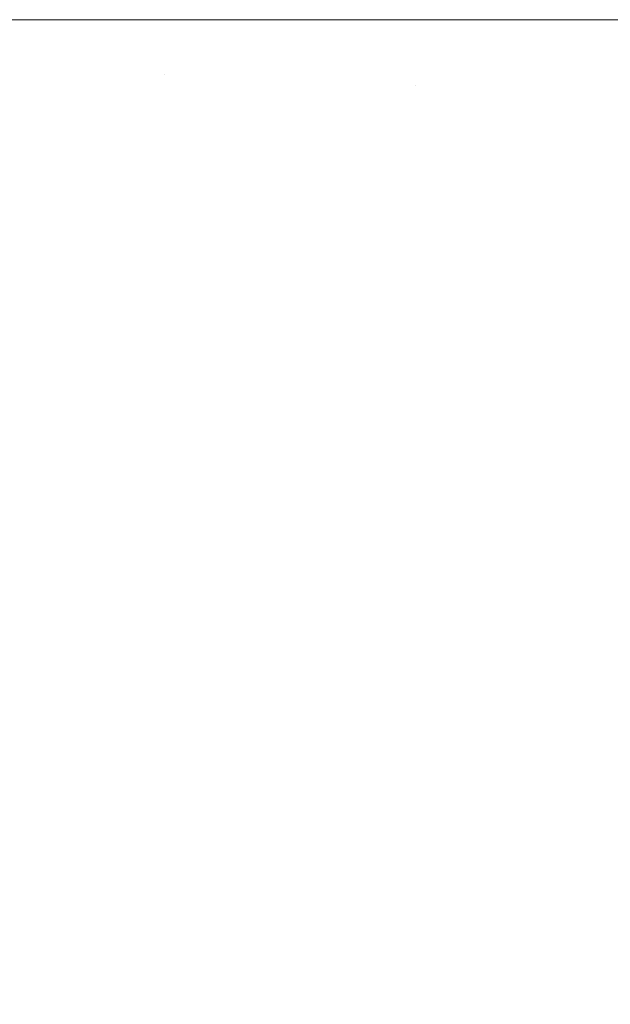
# Model space of a CAD drawing. Header units: centimetres. Extents: x -25.9 to 27.4, y -25.9 to -24.1.
# Tile 173 of 200: x 27.29001 to 27.29981, y -25.77633 to -25.76. Entities that reach past the tile are written whole.
import ezdxf

# ---------------------------------------------------------------- set-up
doc = ezdxf.new("R2010")
doc.units = ezdxf.units.CM
doc.header["$LTSCALE"] = 2.54
doc.layers.add('Lucido design-1', color=7, linetype='Continuous')

# ---------------------------------------------------------------- blocks, each defined once
blk = doc.blocks.new('Gruppo-4-1')
at = {"color": 7, "linetype": 'Continuous', "lineweight": 9}
for points, invisible_edges in [([(27.288191, -25.760731, 708.419293), (27.292407, -25.760916, 708.418481), (27.292427, -25.76, 708.418481), (27.289312, -25.76, 708.41908)], 11), ([(27.293249, -25.76, 707.623116), (27.293229, -25.760926, 707.623116), (27.289299, -25.760759, 707.622319), (27.289315, -25.76, 707.622319)], 7), ([(27.292407, -25.760916, 708.418481), (27.296579, -25.761098, 708.41749), (27.296603, -25.76, 708.41749), (27.293245, -25.76, 708.418287)], 11), ([(27.293245, -25.76, 708.418287), (27.292427, -25.76, 708.418481), (27.292407, -25.760916, 708.418481)], 10), ([(27.297152, -25.76, 707.624071), (27.297129, -25.761091, 707.624071), (27.293229, -25.760926, 707.623116), (27.293249, -25.76, 707.623116)], 7), ([(27.296579, -25.761098, 708.41749), (27.300698, -25.761277, 708.416324), (27.300725, -25.76, 708.416324), (27.297149, -25.76, 708.417336)], 11), ([(27.297149, -25.76, 708.417336), (27.296603, -25.76, 708.41749), (27.296579, -25.761098, 708.41749)], 10), ([(27.301019, -25.76, 707.625183), (27.300992, -25.761255, 707.625183), (27.297129, -25.761091, 707.624071), (27.297152, -25.76, 707.624071)], 7), ([(27.288191, -25.760731, 708.419293), (27.288143, -25.761461, 708.419293), (27.292348, -25.761829, 708.418481), (27.292407, -25.760916, 708.418481)], 15), ([(27.293229, -25.760926, 707.623116), (27.29317, -25.76185, 707.623116), (27.289251, -25.761516, 707.622319), (27.289299, -25.760759, 707.622319)], 15), ([(27.292407, -25.760916, 708.418481), (27.292348, -25.761829, 708.418481), (27.296507, -25.762193, 708.41749), (27.296579, -25.761098, 708.41749)], 15), ([(27.297129, -25.761091, 707.624071), (27.297059, -25.762181, 707.624071), (27.29317, -25.76185, 707.623116), (27.293229, -25.760926, 707.623116)], 15), ([(27.296579, -25.761098, 708.41749), (27.296507, -25.762193, 708.41749), (27.300614, -25.762553, 708.416324), (27.300698, -25.761277, 708.416324)], 15), ([(27.300992, -25.761255, 707.625183), (27.300912, -25.762509, 707.625183), (27.297059, -25.762181, 707.624071), (27.297129, -25.761091, 707.624071)], 15), ([(27.288143, -25.761461, 708.419293), (27.288063, -25.762189, 708.419293), (27.292248, -25.76274, 708.418481), (27.292348, -25.761829, 708.418481)], 15), ([(27.29317, -25.76185, 707.623116), (27.293072, -25.76277, 707.623116), (27.28917, -25.762271, 707.622319), (27.289251, -25.761516, 707.622319)], 15), ([(27.292348, -25.761829, 708.418481), (27.292248, -25.76274, 708.418481), (27.296387, -25.763285, 708.41749), (27.296507, -25.762193, 708.41749)], 15), ([(27.297059, -25.762181, 707.624071), (27.296944, -25.763266, 707.624071), (27.293072, -25.76277, 707.623116), (27.29317, -25.76185, 707.623116)], 15), ([(27.288063, -25.762189, 708.419293), (27.287952, -25.762912, 708.419293), (27.292109, -25.763645, 708.418481), (27.292248, -25.76274, 708.418481)], 15), ([(27.296507, -25.762193, 708.41749), (27.296387, -25.763285, 708.41749), (27.300475, -25.763823, 708.416324), (27.300614, -25.762553, 708.416324)], 15), ([(27.300912, -25.762509, 707.625183), (27.300779, -25.763757, 707.625183), (27.296944, -25.763266, 707.624071), (27.297059, -25.762181, 707.624071)], 15), ([(27.293072, -25.76277, 707.623116), (27.292935, -25.763686, 707.623116), (27.289058, -25.763021, 707.622319), (27.28917, -25.762271, 707.622319)], 15), ([(27.292248, -25.76274, 708.418481), (27.292109, -25.763645, 708.418481), (27.29622, -25.76437, 708.41749), (27.296387, -25.763285, 708.41749)], 15), ([(27.287952, -25.762912, 708.419293), (27.287809, -25.763629, 708.419293), (27.29193, -25.764543, 708.418481), (27.292109, -25.763645, 708.418481)], 15), ([(27.296944, -25.763266, 707.624071), (27.296782, -25.764346, 707.624071), (27.292935, -25.763686, 707.623116), (27.293072, -25.76277, 707.623116)], 15), ([(27.292935, -25.763686, 707.623116), (27.292759, -25.764595, 707.623116), (27.288914, -25.763766, 707.622319), (27.289058, -25.763021, 707.622319)], 15), ([(27.296387, -25.763285, 708.41749), (27.29622, -25.76437, 708.41749), (27.30028, -25.765086, 708.416324), (27.300475, -25.763823, 708.416324)], 15), ([(27.300779, -25.763757, 707.625183), (27.300593, -25.764999, 707.625183), (27.296782, -25.764346, 707.624071), (27.296944, -25.763266, 707.624071)], 15), ([(27.287809, -25.763629, 708.419293), (27.287635, -25.76434, 708.419293), (27.291712, -25.765432, 708.418481), (27.29193, -25.764543, 708.418481)], 15), ([(27.292109, -25.763645, 708.418481), (27.29193, -25.764543, 708.418481), (27.296006, -25.765447, 708.41749), (27.29622, -25.76437, 708.41749)], 15), ([(27.296782, -25.764346, 707.624071), (27.296575, -25.765417, 707.624071), (27.292759, -25.764595, 707.623116), (27.292935, -25.763686, 707.623116)], 15), ([(27.292759, -25.764595, 707.623116), (27.292545, -25.765496, 707.623116), (27.288738, -25.764504, 707.622319), (27.288914, -25.763766, 707.622319)], 15), ([(27.287635, -25.76434, 708.419293), (27.28743, -25.765042, 708.419293), (27.291456, -25.766311, 708.418481), (27.291712, -25.765432, 708.418481)], 15), ([(27.29622, -25.76437, 708.41749), (27.296006, -25.765447, 708.41749), (27.300031, -25.766339, 708.416324), (27.30028, -25.765086, 708.416324)], 15), ([(27.300593, -25.764999, 707.625183), (27.300355, -25.766232, 707.625183), (27.296575, -25.765417, 707.624071), (27.296782, -25.764346, 707.624071)], 15), ([(27.292545, -25.765496, 707.623116), (27.292293, -25.766386, 707.623116), (27.288531, -25.765235, 707.622319), (27.288738, -25.764504, 707.622319)], 15), ([(27.29193, -25.764543, 708.418481), (27.291712, -25.765432, 708.418481), (27.295745, -25.766513, 708.41749), (27.296006, -25.765447, 708.41749)], 15), ([(27.296575, -25.765417, 707.624071), (27.296322, -25.766479, 707.624071), (27.292545, -25.765496, 707.623116), (27.292759, -25.764595, 707.623116)], 15), ([(27.28743, -25.765042, 708.419293), (27.287195, -25.765735, 708.419293), (27.291162, -25.767179, 708.418481), (27.291456, -25.766311, 708.418481)], 15), ([(27.292293, -25.766386, 707.623116), (27.292003, -25.767266, 707.623116), (27.288294, -25.765955, 707.622319), (27.288531, -25.765235, 707.622319)], 15), ([(27.291712, -25.765432, 708.418481), (27.291456, -25.766311, 708.418481), (27.295438, -25.767567, 708.41749), (27.295745, -25.766513, 708.41749)], 15), ([(27.296322, -25.766479, 707.624071), (27.296025, -25.767529, 707.624071), (27.292293, -25.766386, 707.623116), (27.292545, -25.765496, 707.623116)], 15), ([(27.296006, -25.765447, 708.41749), (27.295745, -25.766513, 708.41749), (27.299727, -25.76758, 708.416324), (27.300031, -25.766339, 708.416324)], 15), ([(27.300355, -25.766232, 707.625183), (27.300064, -25.767454, 707.625183), (27.296322, -25.766479, 707.624071), (27.296575, -25.765417, 707.624071)], 15), ([(27.287195, -25.765735, 708.419293), (27.28693, -25.766417, 708.419293), (27.29083, -25.768032, 708.418481), (27.291162, -25.767179, 708.418481)], 15), ([(27.292003, -25.767266, 707.623116), (27.291676, -25.768132, 707.623116), (27.288026, -25.766665, 707.622319), (27.288294, -25.765955, 707.622319)], 15), ([(27.291456, -25.766311, 708.418481), (27.291162, -25.767179, 708.418481), (27.295085, -25.768607, 708.41749), (27.295438, -25.767567, 708.41749)], 15), ([(27.300031, -25.766339, 708.416324), (27.299727, -25.76758, 708.416324), (27.303652, -25.768632, 708.414984), (27.303998, -25.767218, 708.414984)], 15), ([(27.28693, -25.766417, 708.419293), (27.286636, -25.767086, 708.419293), (27.290461, -25.76887, 708.418481), (27.29083, -25.768032, 708.418481)], 15), ([(27.296025, -25.767529, 707.624071), (27.295683, -25.768566, 707.624071), (27.292003, -25.767266, 707.623116), (27.292293, -25.766386, 707.623116)], 15), ([(27.300064, -25.767454, 707.625183), (27.299722, -25.768662, 707.625183), (27.296025, -25.767529, 707.624071), (27.296322, -25.766479, 707.624071)], 15), ([(27.291676, -25.768132, 707.623116), (27.291313, -25.768984, 707.623116), (27.287728, -25.767363, 707.622319), (27.288026, -25.766665, 707.622319)], 15), ([(27.295745, -25.766513, 708.41749), (27.295438, -25.767567, 708.41749), (27.29937, -25.768807, 708.416324), (27.299727, -25.76758, 708.416324)], 15), ([(27.286636, -25.767086, 708.419293), (27.286312, -25.767743, 708.419293), (27.290056, -25.769692, 708.418481), (27.290461, -25.76887, 708.418481)], 15), ([(27.291162, -25.767179, 708.418481), (27.29083, -25.768032, 708.418481), (27.294687, -25.76963, 708.41749), (27.295085, -25.768607, 708.41749)], 15), ([(27.295683, -25.768566, 707.624071), (27.295298, -25.769587, 707.624071), (27.291676, -25.768132, 707.623116), (27.292003, -25.767266, 707.623116)], 15), ([(27.291313, -25.768984, 707.623116), (27.290913, -25.769819, 707.623116), (27.287401, -25.768048, 707.622319), (27.287728, -25.767363, 707.622319)], 15), ([(27.303764, -25.768417, 707.626452), (27.303378, -25.769781, 707.626452), (27.299722, -25.768662, 707.625183), (27.300064, -25.767454, 707.625183)], 15), ([(27.295438, -25.767567, 708.41749), (27.295085, -25.768607, 708.41749), (27.298959, -25.770017, 708.416324), (27.29937, -25.768807, 708.416324)], 15), ([(27.299722, -25.768662, 707.625183), (27.299329, -25.769854, 707.625183), (27.295683, -25.768566, 707.624071), (27.296025, -25.767529, 707.624071)], 15), ([(27.299727, -25.76758, 708.416324), (27.29937, -25.768807, 708.416324), (27.303245, -25.770028, 708.414984), (27.303652, -25.768632, 708.414984)], 15), ([(27.286312, -25.767743, 708.419293), (27.28596, -25.768384, 708.419293), (27.289615, -25.770494, 708.418481), (27.290056, -25.769692, 708.418481)], 15), ([(27.290913, -25.769819, 707.623116), (27.290479, -25.770637, 707.623116), (27.287045, -25.768718, 707.622319), (27.287401, -25.768048, 707.622319)], 15), ([(27.29083, -25.768032, 708.418481), (27.290461, -25.76887, 708.418481), (27.294245, -25.770635, 708.41749), (27.294687, -25.76963, 708.41749)], 15), ([(27.295298, -25.769587, 707.624071), (27.294869, -25.770591, 707.624071), (27.291313, -25.768984, 707.623116), (27.291676, -25.768132, 707.623116)], 15), ([(27.295085, -25.768607, 708.41749), (27.294687, -25.76963, 708.41749), (27.298496, -25.771208, 708.416324), (27.298959, -25.770017, 708.416324)], 15), ([(27.299329, -25.769854, 707.625183), (27.298886, -25.771029, 707.625183), (27.295298, -25.769587, 707.624071), (27.295683, -25.768566, 707.624071)], 15), ([(27.290479, -25.770637, 707.623116), (27.29001, -25.771435, 707.623116), (27.286661, -25.769373, 707.622319), (27.287045, -25.768718, 707.622319)], 15), ([(27.303378, -25.769781, 707.626452), (27.302934, -25.771128, 707.626452), (27.299329, -25.769854, 707.625183), (27.299722, -25.768662, 707.625183)], 15), ([(27.290461, -25.76887, 708.418481), (27.290056, -25.769692, 708.418481), (27.293759, -25.77162, 708.41749), (27.294245, -25.770635, 708.41749)], 15), ([(27.29937, -25.768807, 708.416324), (27.298959, -25.770017, 708.416324), (27.302777, -25.771406, 708.414984), (27.303245, -25.770028, 708.414984)], 15), ([(27.294869, -25.770591, 707.624071), (27.294399, -25.771576, 707.624071), (27.290913, -25.769819, 707.623116), (27.291313, -25.768984, 707.623116)], 15), ([(27.29001, -25.771435, 707.623116), (27.289508, -25.772213, 707.623116), (27.286249, -25.77001, 707.622319), (27.286661, -25.769373, 707.622319)], 15), ([(27.298886, -25.771029, 707.625183), (27.298393, -25.772184, 707.625183), (27.294869, -25.770591, 707.624071), (27.295298, -25.769587, 707.624071)], 15), ([(27.290056, -25.769692, 708.418481), (27.289615, -25.770494, 708.418481), (27.293231, -25.772582, 708.41749), (27.293759, -25.77162, 708.41749)], 15), ([(27.294687, -25.76963, 708.41749), (27.294245, -25.770635, 708.41749), (27.297981, -25.772377, 708.416324), (27.298496, -25.771208, 708.416324)], 15), ([(27.294399, -25.771576, 707.624071), (27.293887, -25.77254, 707.624071), (27.290479, -25.770637, 707.623116), (27.290913, -25.769819, 707.623116)], 15), ([(27.302934, -25.771128, 707.626452), (27.302433, -25.772455, 707.626452), (27.298886, -25.771029, 707.625183), (27.299329, -25.769854, 707.625183)], 15), ([(27.298959, -25.770017, 708.416324), (27.298496, -25.771208, 708.416324), (27.30225, -25.772762, 708.414984), (27.302777, -25.771406, 708.414984)], 15), ([(27.289615, -25.770494, 708.418481), (27.28914, -25.771277, 708.418481), (27.292662, -25.773521, 708.41749), (27.293231, -25.772582, 708.41749)], 15), ([(27.293887, -25.77254, 707.624071), (27.293334, -25.773482, 707.624071), (27.29001, -25.771435, 707.623116), (27.290479, -25.770637, 707.623116)], 15), ([(27.294245, -25.770635, 708.41749), (27.293759, -25.77162, 708.41749), (27.297416, -25.773523, 708.416324), (27.297981, -25.772377, 708.416324)], 15), ([(27.298393, -25.772184, 707.625183), (27.297851, -25.773317, 707.625183), (27.294399, -25.771576, 707.624071), (27.294869, -25.770591, 707.624071)], 15), ([(27.302433, -25.772455, 707.626452), (27.301877, -25.773759, 707.626452), (27.298393, -25.772184, 707.625183), (27.298886, -25.771029, 707.625183)], 15), ([(27.298496, -25.771208, 708.416324), (27.297981, -25.772377, 708.416324), (27.301664, -25.774094, 708.414984), (27.30225, -25.772762, 708.414984)], 15), ([(27.28914, -25.771277, 708.418481), (27.288632, -25.772039, 708.418481), (27.292052, -25.774434, 708.41749), (27.292662, -25.773521, 708.41749)], 15), ([(27.293334, -25.773482, 707.624071), (27.292742, -25.774399, 707.624071), (27.289508, -25.772213, 707.623116), (27.29001, -25.771435, 707.623116)], 15), ([(27.293759, -25.77162, 708.41749), (27.293231, -25.772582, 708.41749), (27.296802, -25.774643, 708.416324), (27.297416, -25.773523, 708.416324)], 15), ([(27.297851, -25.773317, 707.625183), (27.297262, -25.774426, 707.625183), (27.293887, -25.77254, 707.624071), (27.294399, -25.771576, 707.624071)], 15), ([(27.288632, -25.772039, 708.418481), (27.28809, -25.772777, 708.418481), (27.291403, -25.775319, 708.41749), (27.292052, -25.774434, 708.41749)], 15), ([(27.292742, -25.774399, 707.624071), (27.292112, -25.77529, 707.624071), (27.288974, -25.772969, 707.623116), (27.289508, -25.772213, 707.623116)], 15), ([(27.301877, -25.773759, 707.626452), (27.301265, -25.775038, 707.626452), (27.297851, -25.773317, 707.625183), (27.298393, -25.772184, 707.625183)], 15), ([(27.297981, -25.772377, 708.416324), (27.297416, -25.773523, 708.416324), (27.30102, -25.775399, 708.414984), (27.301664, -25.774094, 708.414984)], 15), ([(27.297262, -25.774426, 707.625183), (27.296627, -25.775509, 707.625183), (27.293334, -25.773482, 707.624071), (27.293887, -25.77254, 707.624071)], 15), ([(27.293231, -25.772582, 708.41749), (27.292662, -25.773521, 708.41749), (27.296139, -25.775736, 708.416324), (27.296802, -25.774643, 708.416324)], 15), ([(27.28809, -25.772777, 708.418481), (27.287517, -25.773491, 708.418481), (27.290715, -25.776175, 708.41749), (27.291403, -25.775319, 708.41749)], 15), ([(27.292112, -25.77529, 707.624071), (27.291445, -25.776154, 707.624071), (27.288408, -25.773702, 707.623116), (27.288974, -25.772969, 707.623116)], 15), ([(27.301265, -25.775038, 707.626452), (27.3006, -25.776291, 707.626452), (27.297262, -25.774426, 707.625183), (27.297851, -25.773317, 707.625183)], 15), ([(27.287517, -25.773491, 708.418481), (27.286913, -25.77418, 708.418481), (27.289992, -25.777001, 708.41749), (27.290715, -25.776175, 708.41749)], 15), ([(27.292662, -25.773521, 708.41749), (27.292052, -25.774434, 708.41749), (27.295429, -25.776798, 708.416324), (27.296139, -25.775736, 708.416324)], 15), ([(27.296627, -25.775509, 707.625183), (27.295946, -25.776564, 707.625183), (27.292742, -25.774399, 707.624071), (27.293334, -25.773482, 707.624071)], 15), ([(27.297416, -25.773523, 708.416324), (27.296802, -25.774643, 708.416324), (27.30032, -25.776675, 708.414984), (27.30102, -25.775399, 708.414984)], 15), ([(27.291445, -25.776154, 707.624071), (27.290741, -25.776988, 707.624071), (27.287811, -25.774409, 707.623116), (27.288408, -25.773702, 707.623116)], 15), ([(27.290741, -25.776988, 707.624071), (27.290003, -25.777792, 707.624071), (27.287184, -25.775091, 707.623116), (27.287811, -25.774409, 707.623116)], 15), ([(27.292052, -25.774434, 708.41749), (27.291403, -25.775319, 708.41749), (27.294673, -25.777829, 708.416324), (27.295429, -25.776798, 708.416324)], 15), ([(27.295946, -25.776564, 707.625183), (27.295221, -25.777589, 707.625183), (27.292112, -25.77529, 707.624071), (27.292742, -25.774399, 707.624071)], 15), ([(27.3006, -25.776291, 707.626452), (27.299882, -25.777514, 707.626452), (27.296627, -25.775509, 707.625183), (27.297262, -25.774426, 707.625183)], 15), ([(27.296802, -25.774643, 708.416324), (27.296139, -25.775736, 708.416324), (27.299565, -25.777919, 708.414984), (27.30032, -25.776675, 708.414984)], 15), ([(27.291403, -25.775319, 708.41749), (27.290715, -25.776175, 708.41749), (27.293874, -25.778825, 708.416324), (27.294673, -25.777829, 708.416324)], 15), ([(27.295221, -25.777589, 707.625183), (27.294453, -25.778583, 707.625183), (27.291445, -25.776154, 707.624071), (27.292112, -25.77529, 707.624071)], 15), ([(27.299882, -25.777514, 707.626452), (27.299113, -25.778705, 707.626452), (27.295946, -25.776564, 707.625183), (27.296627, -25.775509, 707.625183)], 15), ([(27.296139, -25.775736, 708.416324), (27.295429, -25.776798, 708.416324), (27.298757, -25.779129, 708.414984), (27.299565, -25.777919, 708.414984)], 15), ([(27.290715, -25.776175, 708.41749), (27.289992, -25.777001, 708.41749), (27.293031, -25.779786, 708.416324), (27.293874, -25.778825, 708.416324)], 15), ([(27.294453, -25.778583, 707.625183), (27.293643, -25.779543, 707.625183), (27.290741, -25.776988, 707.624071), (27.291445, -25.776154, 707.624071)], 15)]:
    blk.add_3dface(points, dxfattribs=dict(at, invisible_edges=invisible_edges))

msp = doc.modelspace()

# ---------------------------------------------------------------- block references
at = {"layer": 'Lucido design-1', "color": 7}
msp.add_blockref('Gruppo-4-1', (0, 0), dxfattribs=at)

doc.saveas('drawing.dxf')
